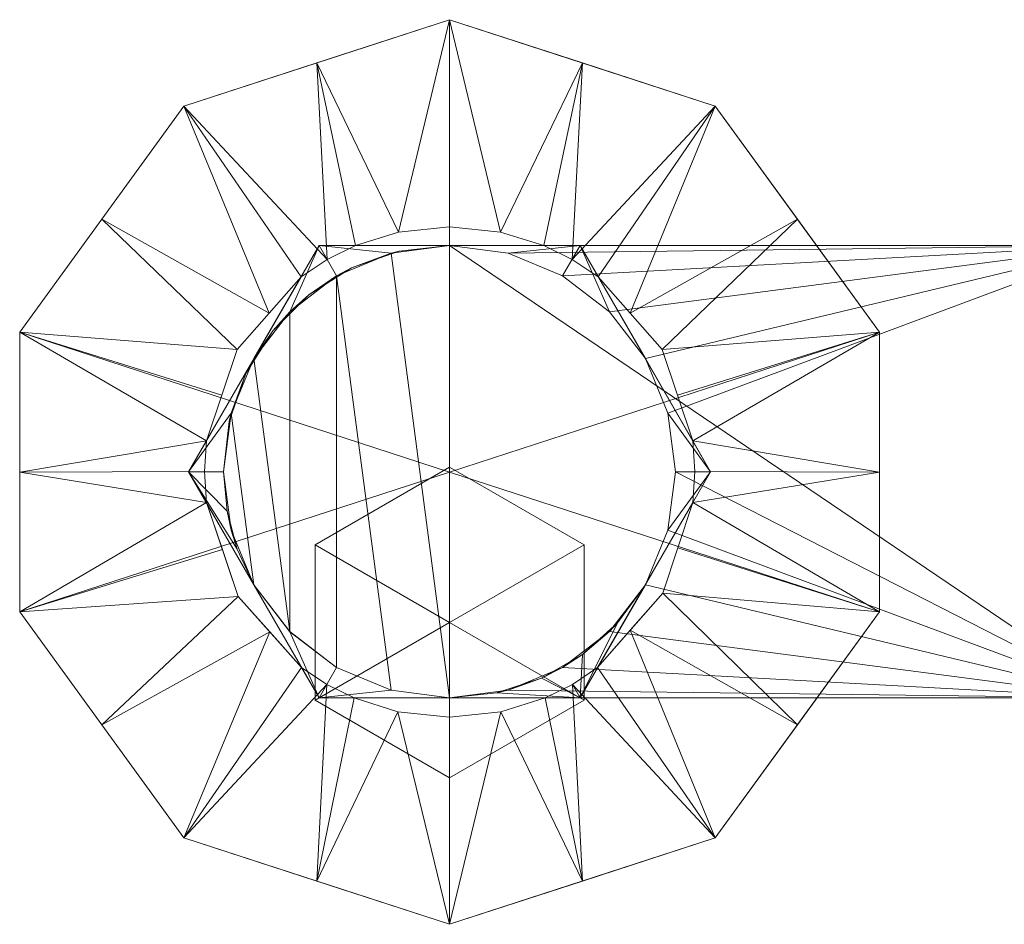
# Model space of a CAD drawing. Header units: millimetres. Extents: x -104 to 104, y -104 to 30.
# Tile 2 of 9: x -104 to -38, y -30 to 30. Entities that reach past the tile are written whole.
import ezdxf

# ---------------------------------------------------------------- set-up
doc = ezdxf.new("R2010")
doc.units = ezdxf.units.MM
doc.layers.add('M-520-M_DRAINAGE_FW', color=2, linetype='Continuous', lineweight=30)

# ---------------------------------------------------------------- blocks, each defined once
blk = doc.blocks.new('AmericanStandard_BathAndShowerMixer_Codie__FFASB212-7T1501BT0_ - Codie Exposed Shower Mixer without Handspray-3450-3D View 1')
at = {"layer": 'M-520-M_DRAINAGE_FW', "lineweight": 9}
mesh = blk.add_polyface(dxfattribs=at)
corners = [(-75.002, 29.98, 6), (-75.002, 29.98), (-92.635, 24.25), (-103.533, 9.251), (-103.533, -9.289), (-92.635, -24.288), (-75.002, -30.017), (-75.002, -30.017, 6), (-92.635, -24.288, 6), (-103.533, -9.289, 6), (-103.533, 9.251, 6), (-92.635, 24.25, 6), (-98.084, -16.788), (-98.084, -16.788, 6), (-83.819, -27.153, 6), (-83.819, -27.153), (-103.533, -0.019), (-103.533, -0.019, 6), (-86.184, 26.347, 6), (-83.819, 27.115), (-98.084, 16.751, 6), (-98.084, 16.751), (-80.593, 28.163, 6)]
mesh.append_faces([[corners[k] for k in face] for face in [(2, 18, 19), (19, 22, 1), (18, 2, 11)]], dxfattribs={"vtx0": -1, "vtx1": -1})
mesh.append_faces([[corners[k] for k in face] for face in [(19, 18, 22)]], dxfattribs={"vtx0": -1, "vtx2": -1})
mesh.append_faces([[corners[k] for k in face] for face in [(7, 14, 15, 6)]], dxfattribs={"vtx1": -1})
mesh.append_faces([[corners[k] for k in face] for face in [(14, 8, 5, 15), (13, 9, 4, 12), (8, 13, 12, 5), (16, 4, 9, 17), (3, 16, 17, 10), (21, 3, 10, 20), (2, 21, 20, 11)]], dxfattribs={"vtx1": -1, "vtx3": -1})
mesh.append_faces([[corners[k] for k in face] for face in [(22, 0, 1)]], dxfattribs={"vtx2": -1})
mesh = blk.add_polyface(dxfattribs=at)
corners = [(-75.002, -30.017), (-92.635, -24.288), (-103.533, -9.289), (-103.533, 9.251), (-92.635, 24.25), (-75.002, 29.98), (-75.002, -0.019)]
mesh.append_faces([[corners[k] for k in face] for face in [(6, 3, 4, 5)]], dxfattribs={"vtx0": -1})
mesh.append_faces([[corners[k] for k in face] for face in [(3, 6, 2)]], dxfattribs={"vtx0": -1, "vtx1": -1})
mesh.append_faces([[corners[k] for k in face] for face in [(6, 0, 1, 2)]], dxfattribs={"vtx3": -1})
mesh = blk.add_polyface(dxfattribs=at)
corners = [(-75.002, 29.98, 6), (-92.635, 24.25, 6), (-103.533, 9.251, 6), (-103.533, -9.289, 6), (-92.635, -24.288, 6), (-75.002, -30.017, 6), (-75.002, -16.288, 15), (-78.433, -15.922, 15), (-81.346, -15, 15), (-83.147, -14.102, 15), (-84.824, -12.988, 15), (-89.024, -8.269, 15), (-91.145, -2.04, 15), (-91.271, 0.005, 15), (-91.139, 2.051, 15), (-89.092, 8.114, 15), (-84.863, 12.921, 15), (-83.126, 14.076, 15), (-81.256, 15, 15), (-78.384, 15.895, 15), (-75.002, 16.25, 15), (-83.819, -27.153, 6), (-83.819, 27.115, 6), (-90.085, -5.155, 15), (-98.084, -16.788, 6), (-86.978, 10.518, 15), (-98.084, 16.751, 6), (-90.116, 5.082, 15), (-103.533, -0.019, 6), (-86.924, -10.629, 15)]
mesh.append_faces([[corners[k] for k in face] for face in [(19, 22, 18), (9, 21, 8), (5, 7, 21), (13, 28, 12), (4, 29, 24), (21, 9, 4), (3, 12, 28), (15, 2, 27), (18, 22, 17), (14, 28, 13), (29, 4, 10), (25, 26, 15), (28, 14, 2)]], dxfattribs={"vtx0": -1, "vtx1": -1})
mesh.append_faces([[corners[k] for k in face] for face in [(21, 7, 8), (3, 11, 23), (11, 3, 24), (1, 25, 16), (25, 1, 26), (2, 14, 27)]], dxfattribs={"vtx0": -1, "vtx2": -1})
mesh.append_faces([[corners[k] for k in face] for face in [(9, 10, 4), (26, 2, 15), (16, 17, 1), (0, 22, 19), (22, 1, 17), (29, 11, 24), (23, 12, 3)]], dxfattribs={"vtx1": -1, "vtx2": -1})
mesh.append_faces([[corners[k] for k in face] for face in [(5, 6, 7), (19, 20, 0)]], dxfattribs={"vtx2": -1})
mesh = blk.add_polyface(dxfattribs=at)
corners = [(-75.002, -30.017), (-57.37, -24.288), (-46.472, -9.289), (-46.472, 9.251), (-57.37, 24.25), (-75.002, 29.98), (-75.002, 29.98, 6), (-57.37, 24.25, 6), (-46.472, 9.251, 6), (-46.472, -9.289, 6), (-57.37, -24.288, 6), (-75.002, -30.017, 6), (-51.921, 16.751), (-51.921, 16.751, 6), (-66.186, 27.115, 6), (-66.186, 27.115), (-46.472, -0.019), (-46.472, -0.019, 6), (-63.821, -26.384, 6), (-66.186, -27.153), (-51.921, -16.788, 6), (-51.921, -16.788), (-69.412, -28.201, 6)]
mesh.append_faces([[corners[k] for k in face] for face in [(1, 18, 19), (19, 22, 0), (18, 1, 10)]], dxfattribs={"vtx0": -1, "vtx1": -1})
mesh.append_faces([[corners[k] for k in face] for face in [(19, 18, 22)]], dxfattribs={"vtx0": -1, "vtx2": -1})
mesh.append_faces([[corners[k] for k in face] for face in [(6, 14, 15, 5)]], dxfattribs={"vtx1": -1})
mesh.append_faces([[corners[k] for k in face] for face in [(14, 7, 4, 15), (13, 8, 3, 12), (7, 13, 12, 4), (16, 3, 8, 17), (2, 16, 17, 9), (21, 2, 9, 20), (1, 21, 20, 10)]], dxfattribs={"vtx1": -1, "vtx3": -1})
mesh.append_faces([[corners[k] for k in face] for face in [(22, 11, 0)]], dxfattribs={"vtx2": -1})
mesh = blk.add_polyface(dxfattribs=at)
corners = [(-75.002, 29.98), (-57.37, 24.25), (-46.472, 9.251), (-46.472, -9.289), (-57.37, -24.288), (-75.002, -30.017), (-75.002, -0.019)]
mesh.append_faces([[corners[k] for k in face] for face in [(6, 3, 4, 5)]], dxfattribs={"vtx0": -1})
mesh.append_faces([[corners[k] for k in face] for face in [(6, 2, 3)]], dxfattribs={"vtx0": -1, "vtx2": -1})
mesh.append_faces([[corners[k] for k in face] for face in [(6, 0, 1, 2)]], dxfattribs={"vtx3": -1})
mesh = blk.add_polyface(dxfattribs=at)
corners = [(-75.002, -30.017, 6), (-57.37, -24.288, 6), (-46.472, -9.289, 6), (-46.472, 9.251, 6), (-57.37, 24.25, 6), (-75.002, 29.98, 6), (-75.002, 16.25, 15), (-71.629, 15.896, 15), (-68.749, 15, 15), (-66.879, 14.076, 15), (-65.142, 12.921, 15), (-60.906, 8.103, 15), (-58.866, 2.051, 15), (-58.734, 0.005, 15), (-58.86, -2.04, 15), (-60.854, -8.05, 15), (-65.181, -12.988, 15), (-66.858, -14.102, 15), (-68.659, -15, 15), (-71.594, -15.927, 15), (-75.002, -16.288, 15), (-66.186, 27.115, 6), (-66.186, -27.153, 6), (-59.886, 5.077, 15), (-51.921, 16.751, 6), (-59.857, -5.045, 15), (-63.017, -10.519, 15), (-51.921, -16.788, 6), (-46.472, -0.019, 6), (-63.024, 10.512, 15)]
mesh.append_faces([[corners[k] for k in face] for face in [(0, 19, 20)]], dxfattribs={"vtx0": -1})
mesh.append_faces([[corners[k] for k in face] for face in [(19, 22, 18), (9, 21, 8), (28, 14, 2), (14, 28, 13), (4, 29, 24), (3, 12, 28), (26, 27, 15), (29, 4, 10), (18, 22, 17), (21, 9, 4), (22, 19, 0), (5, 7, 21)]], dxfattribs={"vtx0": -1, "vtx1": -1})
mesh.append_faces([[corners[k] for k in face] for face in [(21, 7, 8), (3, 11, 23), (3, 23, 12), (2, 25, 15), (11, 3, 24), (2, 14, 25), (15, 27, 2), (1, 26, 16), (1, 16, 17), (26, 1, 27), (17, 22, 1)]], dxfattribs={"vtx0": -1, "vtx2": -1})
mesh.append_faces([[corners[k] for k in face] for face in [(9, 10, 4), (12, 13, 28), (29, 11, 24)]], dxfattribs={"vtx1": -1, "vtx2": -1})
mesh.append_faces([[corners[k] for k in face] for face in [(5, 6, 7)]], dxfattribs={"vtx2": -1})
mesh = blk.add_polyface(dxfattribs=at)
corners = [(-30.691, 15, 35.192), (-24.988, 15.595, 35.192), (-19.531, 17.356, 35.192), (-14.556, 20.206, 35.192), (-9.111, 23.177, 35.192), (-3.101, 24.709, 35.192), (3.101, 24.709, 35.192), (9.111, 23.177, 35.192), (14.556, 20.206, 35.192), (19.531, 17.356, 35.192), (24.988, 15.595, 35.192), (30.691, 15, 35.192), (75.002, 15, 35.192), (71.12, 14.489, 35.192), (67.502, 12.99, 35.192), (64.396, 10.607, 35.192), (62.012, 7.5, 35.192), (60.514, 3.882, 35.192), (60.002, 0, 35.192), (60.514, -3.882, 35.192), (62.012, -7.5, 35.192), (64.396, -10.607, 35.192), (67.502, -12.99, 35.192), (71.12, -14.489, 35.192), (75.002, -15, 35.192), (30.691, -15, 35.192), (24.988, -15.595, 35.192), (19.531, -17.356, 35.192), (14.556, -20.206, 35.192), (9.111, -23.177, 35.192), (3.101, -24.709, 35.192), (-3.101, -24.709, 35.192), (-9.111, -23.177, 35.192), (-14.556, -20.206, 35.192), (-19.531, -17.356, 35.192), (-24.988, -15.595, 35.192), (-30.691, -15, 35.192), (-75.002, -15, 35.192), (-71.12, -14.489, 35.192), (-67.502, -12.99, 35.192), (-64.396, -10.607, 35.192), (-62.012, -7.5, 35.192), (-60.514, -3.882, 35.192), (-60.002, 0, 35.192), (-60.514, 3.882, 35.192), (-62.012, 7.5, 35.192), (-64.396, 10.607, 35.192), (-67.502, 12.99, 35.192), (-71.12, 14.489, 35.192), (-75.002, 15, 35.192)]
mesh.append_faces([[corners[k] for k in face] for face in [(0, 48, 49), (38, 36, 37), (13, 11, 12)]], dxfattribs={"vtx0": -1})
mesh.append_faces([[corners[k] for k in face] for face in [(47, 0, 46), (40, 36, 39), (43, 36, 42)]], dxfattribs={"vtx0": -1, "vtx1": -1})
mesh.append_faces([[corners[k] for k in face] for face in [(8, 33, 3, 4)]], dxfattribs={"vtx0": -1, "vtx1": -1, "vtx3": -1})
mesh.append_faces([[corners[k] for k in face] for face in [(34, 2, 3, 33), (26, 10, 11, 25), (27, 9, 10, 26), (27, 8, 9)]], dxfattribs={"vtx0": -1, "vtx2": -1})
mesh.append_faces([[corners[k] for k in face] for face in [(8, 4, 5, 6)]], dxfattribs={"vtx0": -1, "vtx3": -1})
mesh.append_faces([[corners[k] for k in face] for face in [(47, 48, 0), (45, 46, 0), (44, 45, 0), (41, 42, 36), (40, 41, 36), (38, 39, 36), (32, 33, 8, 31), (30, 31, 8, 29), (13, 14, 11), (16, 17, 11), (15, 16, 11), (14, 15, 11), (17, 18, 11), (28, 29, 8, 27), (19, 20, 25), (21, 22, 25), (22, 23, 25), (20, 21, 25)]], dxfattribs={"vtx1": -1, "vtx2": -1})
mesh.append_faces([[corners[k] for k in face] for face in [(43, 44, 0, 36), (18, 19, 25, 11)]], dxfattribs={"vtx1": -1, "vtx2": -1, "vtx3": -1})
mesh.append_faces([[corners[k] for k in face] for face in [(0, 1, 35, 36), (1, 2, 34, 35)]], dxfattribs={"vtx1": -1, "vtx3": -1})
mesh.append_faces([[corners[k] for k in face] for face in [(6, 7, 8), (23, 24, 25)]], dxfattribs={"vtx2": -1})
mesh = blk.add_polyface(dxfattribs=at)
corners = [(-30.691, 15, 69.816), (-75.002, 15, 69.816), (-78.885, 14.489, 69.816), (-82.502, 12.99, 69.816), (-85.609, 10.607, 69.816), (-87.993, 7.5, 69.816), (-89.491, 3.882, 69.816), (-90.002, 0, 69.816), (-89.491, -3.882, 69.816), (-87.993, -7.5, 69.816), (-85.609, -10.607, 69.816), (-82.502, -12.99, 69.816), (-78.885, -14.489, 69.816), (-75.002, -15, 69.816), (-30.691, -15, 69.816), (-24.988, -15.595, 69.816), (-19.531, -17.356, 69.816), (-14.556, -20.206, 69.816), (-18.887, -16.231, 69.816), (-22.166, -11.351, 69.816), (-24.209, -5.838, 69.816), (-24.903, 0, 69.816), (-24.209, 5.838, 69.816), (-22.166, 11.351, 69.816), (-18.887, 16.231, 69.816), (-14.556, 20.206, 69.816), (-19.531, 17.356, 69.816), (-24.988, 15.595, 69.816), (14.556, -20.206, 69.816), (19.531, -17.356, 69.816), (24.988, -15.595, 69.816), (30.691, -15, 69.816), (75.002, -15, 69.816), (78.885, -14.489, 69.816), (82.502, -12.99, 69.816), (85.609, -10.607, 69.816), (87.993, -7.5, 69.816), (89.491, -3.882, 69.816), (90.002, 0, 69.816), (89.491, 3.882, 69.816), (87.993, 7.5, 69.816), (85.609, 10.607, 69.816), (82.502, 12.99, 69.816), (78.885, 14.489, 69.816), (75.002, 15, 69.816), (30.691, 15, 69.816), (24.988, 15.595, 69.816), (19.531, 17.356, 69.816), (14.556, 20.206, 69.816), (18.887, 16.231, 69.816), (22.166, 11.351, 69.816), (24.209, 5.838, 69.816), (24.903, 0, 69.816), (24.209, -5.838, 69.816), (22.166, -11.351, 69.816), (18.887, -16.231, 69.816)]
mesh.append_faces([[corners[k] for k in face] for face in [(1, 14, 0)]], dxfattribs={"vtx0": -1, "vtx1": -1})
mesh.append_faces([[corners[k] for k in face] for face in [(24, 26, 27, 23), (23, 27, 0, 22), (14, 20, 21), (10, 4, 5), (11, 3, 4, 10), (45, 51, 52), (31, 53, 54, 30), (55, 29, 30, 54)]], dxfattribs={"vtx0": -1, "vtx2": -1})
mesh.append_faces([[corners[k] for k in face] for face in [(25, 26, 24), (17, 18, 16), (28, 29, 55)]], dxfattribs={"vtx1": -1})
mesh.append_faces([[corners[k] for k in face] for face in [(11, 12, 3)]], dxfattribs={"vtx1": -1, "vtx2": -1})
mesh.append_faces([[corners[k] for k in face] for face in [(21, 22, 0, 14), (52, 53, 31, 45)]], dxfattribs={"vtx1": -1, "vtx2": -1, "vtx3": -1})
mesh.append_faces([[corners[k] for k in face] for face in [(15, 16, 18, 19), (19, 20, 14, 15), (1, 2, 13, 14), (2, 3, 12, 13), (5, 6, 9, 10), (39, 40, 36, 37), (42, 43, 33, 34), (41, 42, 34, 35), (40, 41, 35, 36), (43, 44, 32, 33), (31, 32, 44, 45), (50, 51, 45, 46), (49, 50, 46, 47)]], dxfattribs={"vtx1": -1, "vtx3": -1})
mesh.append_faces([[corners[k] for k in face] for face in [(37, 38, 39), (47, 48, 49)]], dxfattribs={"vtx2": -1})
mesh.append_faces([[corners[k] for k in face] for face in [(6, 7, 8, 9)]], dxfattribs={"vtx3": -1})
mesh = blk.add_polyface(dxfattribs=at)
corners = [(-91.145, -2.04, 15), (-89.024, -8.269, 15), (-84.824, -12.988, 15), (-84.863, 12.921, 15), (-89.092, 8.114, 15), (-91.139, 2.051, 15), (-75.002, 16.25, 15), (-78.384, 15.895, 15), (-81.256, 15, 15), (-75.002, 15, 15), (-81.346, -15, 15), (-78.433, -15.922, 15), (-75.002, -16.288, 15), (-75.002, -15, 15)]
mesh.append_faces([[corners[k] for k in face] for face in [(0, 1, 2), (3, 4, 5), (7, 8, 9, 6), (11, 12, 13, 10)]])
mesh = blk.add_polyface(dxfattribs=at)
corners = [(-68.749, 15, 15), (-71.629, 15.896, 15), (-75.002, 16.25, 15), (-75.002, 15, 15), (-58.866, 2.051, 15), (-60.906, 8.103, 15), (-65.142, 12.921, 15), (-65.181, -12.988, 15), (-60.854, -8.05, 15), (-58.86, -2.04, 15), (-75.002, -16.288, 15), (-71.594, -15.927, 15), (-68.659, -15, 15), (-75.002, -15, 15)]
mesh.append_faces([[corners[k] for k in face] for face in [(3, 0, 1, 2), (5, 6, 4), (8, 9, 7), (13, 10, 11, 12)]])
mesh = blk.add_polyface(dxfattribs=at)
corners = [(-57.682, 0, 32.2), (-66.342, 15, 32.2), (-75.002, 15, 32.2), (-71.12, 14.489, 32.2), (-67.502, 12.99, 32.2), (-64.396, 10.607, 32.2), (-62.012, 7.5, 32.2), (-60.514, 3.882, 32.2), (-60.002, 0, 32.2), (-60.513, -3.879, 32.2), (-62.008, -7.494, 32.2), (-83.663, 15, 32.2), (-92.323, 0, 32.2), (-87.989, -7.506, 32.2), (-89.096, -5.135, 32.2), (-89.774, -2.607, 32.2), (-90.002, 0, 32.2), (-89.491, 3.882, 32.2), (-87.993, 7.5, 32.2), (-85.609, 10.607, 32.2), (-82.502, 12.99, 32.2), (-78.885, 14.489, 32.2), (-75.002, 15, 32.2), (92.323, 0, 32.2), (83.663, 15, 32.2), (75.002, 15, 32.2), (78.885, 14.489, 32.2), (82.502, 12.99, 32.2), (85.609, 10.607, 32.2), (87.993, 7.5, 32.2), (89.491, 3.882, 32.2), (90.002, 0, 32.2), (89.492, -3.879, 32.2), (87.996, -7.494, 32.2), (66.342, 15, 32.2), (57.682, 0, 32.2), (62.016, -7.506, 32.2), (60.909, -5.135, 32.2), (60.231, -2.607, 32.2), (60.002, 0, 32.2), (60.514, 3.882, 32.2), (62.012, 7.5, 32.2), (64.396, 10.607, 32.2), (67.502, 12.99, 32.2), (71.12, 14.489, 32.2), (75.002, 15, 32.2), (-66.342, -15, 32.2), (-62.008, -7.494, 32.2), (-63.851, -10.033, 32.2), (-66.182, -12.133, 32.2), (-68.899, -13.702, 32.2), (-71.882, -14.672, 32.2), (-75.002, -15, 32.2), (-87.989, -7.506, 32.2), (-83.663, -15, 32.2), (-75.002, -15, 32.2), (-78.883, -14.489, 32.2), (-82.499, -12.992, 32.2), (-85.605, -10.61, 32.2), (83.663, -15, 32.2), (87.996, -7.494, 32.2), (86.154, -10.033, 32.2), (83.823, -12.133, 32.2), (81.106, -13.702, 32.2), (78.123, -14.672, 32.2), (75.002, -15, 32.2), (62.016, -7.506, 32.2), (66.342, -15, 32.2), (75.002, -15, 32.2), (71.122, -14.489, 32.2), (67.506, -12.992, 32.2), (64.4, -10.61, 32.2)]
mesh.append_faces([[corners[k] for k in face] for face in [(14, 12, 13), (11, 21, 22), (37, 35, 36), (34, 44, 45)]], dxfattribs={"vtx0": -1})
mesh.append_faces([[corners[k] for k in face] for face in [(17, 12, 16), (12, 18, 11), (21, 11, 20), (19, 11, 18), (40, 35, 39), (35, 41, 34), (44, 34, 43), (42, 34, 41), (49, 46, 48), (58, 54, 57), (62, 59, 61), (71, 67, 70)]], dxfattribs={"vtx0": -1, "vtx1": -1})
mesh.append_faces([[corners[k] for k in face] for face in [(1, 3, 4), (0, 7, 8), (6, 0, 1), (12, 17, 18), (24, 26, 27), (23, 30, 31), (29, 23, 24), (35, 40, 41), (46, 49, 50), (59, 62, 63)]], dxfattribs={"vtx0": -1, "vtx2": -1})
mesh.append_faces([[corners[k] for k in face] for face in [(2, 3, 1), (25, 26, 24), (47, 48, 46), (53, 54, 58), (55, 56, 54), (60, 61, 59), (66, 67, 71), (68, 69, 67)]], dxfattribs={"vtx1": -1})
mesh.append_faces([[corners[k] for k in face] for face in [(4, 5, 1), (5, 6, 1), (8, 9, 0), (6, 7, 0), (15, 16, 12), (14, 15, 12), (19, 20, 11), (27, 28, 24), (28, 29, 24), (31, 32, 23), (29, 30, 23), (38, 39, 35), (37, 38, 35), (42, 43, 34), (50, 51, 46), (56, 57, 54), (63, 64, 59), (69, 70, 67)]], dxfattribs={"vtx1": -1, "vtx2": -1})
mesh.append_faces([[corners[k] for k in face] for face in [(9, 10, 0), (32, 33, 23), (51, 52, 46), (64, 65, 59)]], dxfattribs={"vtx2": -1})
mesh = blk.add_polyface(dxfattribs=at)
corners = [(-91.145, -2.04, 15), (-92.323, 0, 15), (-91.139, 2.051, 15), (-91.271, 0.005, 15), (-83.663, -15, 15), (-84.824, -12.988, 15), (-83.147, -14.102, 15), (-81.346, -15, 15), (-84.863, 12.921, 15), (-83.663, 15, 15), (-81.256, 15, 15), (-83.126, 14.076, 15), (-68.749, 15, 15), (-66.342, 15, 15), (-65.142, 12.921, 15), (-66.879, 14.076, 15), (-58.866, 2.051, 15), (-57.682, 0, 15), (-58.86, -2.04, 15), (-58.734, 0.005, 15), (-65.181, -12.988, 15), (-66.342, -15, 15), (-68.659, -15, 15), (-66.858, -14.102, 15), (68.659, -15, 15), (66.342, -15, 15), (65.181, -12.988, 15), (66.858, -14.102, 15), (83.663, -15, 15), (81.346, -15, 15), (83.147, -14.102, 15), (84.824, -12.988, 15), (58.86, -2.04, 15), (57.682, 0, 15), (58.866, 2.051, 15), (58.734, 0.005, 15), (65.142, 12.921, 15), (66.342, 15, 15), (68.749, 15, 15), (66.879, 14.076, 15), (81.256, 15, 15), (83.663, 15, 15), (84.863, 12.921, 15), (83.126, 14.076, 15), (91.139, 2.051, 15), (92.323, 0, 15), (91.145, -2.04, 15), (91.271, 0.005, 15)]
mesh.append_faces([[corners[k] for k in face] for face in [(3, 1, 2), (1, 3, 0), (17, 19, 16), (19, 17, 18), (35, 33, 34), (33, 35, 32), (45, 47, 44), (47, 45, 46)]], dxfattribs={"vtx0": -1})
mesh.append_faces([[corners[k] for k in face] for face in [(10, 11, 9), (8, 9, 11), (20, 21, 23), (22, 23, 21), (31, 28, 30), (29, 30, 28), (38, 39, 37), (36, 37, 39)]], dxfattribs={"vtx1": -1})
mesh.append_faces([[corners[k] for k in face] for face in [(6, 7, 4), (4, 5, 6), (13, 14, 15), (15, 12, 13), (27, 24, 25), (25, 26, 27), (41, 42, 43), (43, 40, 41)]], dxfattribs={"vtx2": -1})
mesh = blk.add_polyface(dxfattribs=at)
corners = [(-92.323, 0, 32.2), (-83.663, 15, 32.2), (-83.663, 15, 15), (-84.863, 12.921, 15), (-91.139, 2.051, 15), (-92.323, 0, 15)]
mesh.append_faces([[corners[k] for k in face] for face in [(3, 1, 2)]], dxfattribs={"vtx0": -1})
mesh.append_faces([[corners[k] for k in face] for face in [(0, 3, 4)]], dxfattribs={"vtx0": -1, "vtx2": -1})
mesh.append_faces([[corners[k] for k in face] for face in [(0, 1, 3)]], dxfattribs={"vtx1": -1, "vtx2": -1})
mesh.append_faces([[corners[k] for k in face] for face in [(4, 5, 0)]], dxfattribs={"vtx2": -1})
mesh = blk.add_polyface(dxfattribs=at)
corners = [(-75.002, -15, 69.816), (-78.885, -14.489, 69.816), (-82.502, -12.99, 69.816), (-85.609, -10.607, 69.816), (-87.993, -7.5, 69.816), (-89.491, -3.882, 69.816), (-90.002, 0, 69.816), (-89.491, 3.882, 69.816), (-87.993, 7.5, 69.816), (-85.609, 10.607, 69.816), (-82.502, 12.99, 69.816), (-78.885, 14.489, 69.816), (-75.002, 15, 69.816), (-75.002, 15, 35.192), (-78.343, 14.623, 35.192), (-81.512, 13.514, 35.192), (-84.355, 11.727, 35.192), (-86.729, 9.353, 35.192), (-88.516, 6.51, 35.192), (-89.626, 3.34, 35.192), (-90.002, 0, 35.192), (-89.491, -3.882, 35.192), (-87.993, -7.5, 35.192), (-85.609, -10.607, 35.192), (-82.502, -12.99, 35.192), (-78.885, -14.489, 35.192), (-75.002, -15, 35.192)]
mesh.append_faces([[corners[k] for k in face] for face in [(1, 25, 26, 0)]], dxfattribs={"vtx0": -1})
mesh.append_faces([[corners[k] for k in face] for face in [(9, 17, 8), (16, 10, 15), (20, 6, 19)]], dxfattribs={"vtx0": -1, "vtx1": -1})
mesh.append_faces([[corners[k] for k in face] for face in [(11, 14, 15), (8, 17, 18), (7, 18, 19), (15, 10, 11), (16, 9, 10), (18, 7, 8), (19, 6, 7), (6, 20, 21, 5), (5, 21, 22, 4), (2, 24, 25, 1), (3, 23, 24, 2), (4, 22, 23, 3)]], dxfattribs={"vtx0": -1, "vtx2": -1})
mesh.append_faces([[corners[k] for k in face] for face in [(11, 12, 14), (16, 17, 9)]], dxfattribs={"vtx1": -1, "vtx2": -1})
mesh.append_faces([[corners[k] for k in face] for face in [(12, 13, 14)]], dxfattribs={"vtx2": -1})
mesh = blk.add_polyface(dxfattribs=at)
corners = [(-90.002, 0, 32.2), (-90.002, 0, 35.192), (-89.626, 3.34, 35.192), (-88.516, 6.51, 35.192), (-86.729, 9.353, 35.192), (-84.355, 11.727, 35.192), (-81.512, 13.514, 35.192), (-78.343, 14.623, 35.192), (-75.002, 15, 35.192), (-71.12, 14.489, 35.192), (-67.502, 12.99, 35.192), (-64.396, 10.607, 35.192), (-62.012, 7.5, 35.192), (-60.514, 3.882, 35.192), (-60.002, 0, 35.192), (-60.002, 0, 32.2), (-60.514, 3.882, 32.2), (-62.012, 7.5, 32.2), (-64.396, 10.607, 32.2), (-67.502, 12.99, 32.2), (-71.12, 14.489, 32.2), (-75.002, 15, 32.2), (-78.885, 14.489, 32.2), (-82.502, 12.99, 32.2), (-85.609, 10.607, 32.2), (-87.993, 7.5, 32.2), (-89.491, 3.882, 32.2)]
mesh.append_faces([[corners[k] for k in face] for face in [(22, 7, 21), (23, 6, 22), (0, 2, 26), (4, 25, 3)]], dxfattribs={"vtx0": -1, "vtx1": -1})
mesh.append_faces([[corners[k] for k in face] for face in [(4, 24, 25), (23, 5, 6), (21, 7, 8)]], dxfattribs={"vtx0": -1, "vtx2": -1})
mesh.append_faces([[corners[k] for k in face] for face in [(15, 16, 13, 14), (1, 2, 0)]], dxfattribs={"vtx1": -1})
mesh.append_faces([[corners[k] for k in face] for face in [(25, 26, 3), (23, 24, 5), (6, 7, 22), (2, 3, 26), (4, 5, 24)]], dxfattribs={"vtx1": -1, "vtx2": -1})
mesh.append_faces([[corners[k] for k in face] for face in [(16, 17, 12, 13), (18, 19, 10, 11), (17, 18, 11, 12), (19, 20, 9, 10), (8, 9, 20, 21)]], dxfattribs={"vtx1": -1, "vtx3": -1})
mesh = blk.add_polyface(dxfattribs=at)
corners = [(-66.342, 15, 32.2), (-66.342, 15, 15), (-68.749, 15, 15), (-75.002, 15, 15), (-81.256, 15, 15), (-83.663, 15, 15), (-83.663, 15, 32.2), (-75.002, 15, 32.2)]
mesh.append_faces([[corners[k] for k in face] for face in [(2, 7, 0, 1)]], dxfattribs={"vtx0": -1})
mesh.append_faces([[corners[k] for k in face] for face in [(7, 2, 3, 4)]], dxfattribs={"vtx0": -1, "vtx3": -1})
mesh.append_faces([[corners[k] for k in face] for face in [(6, 7, 4, 5)]], dxfattribs={"vtx1": -1})
mesh = blk.add_polyface(dxfattribs=at)
corners = [(-75.002, 15, 69.816), (-30.691, 15, 69.816), (-30.691, 15, 35.192), (-75.002, 15, 35.192)]
mesh.append_faces([[corners[k] for k in face] for face in [(0, 1, 2, 3)]])
mesh = blk.add_polyface(dxfattribs=at)
corners = [(-66.342, 15, 32.2), (-57.682, 0, 32.2), (-57.682, 0, 15), (-58.866, 2.051, 15), (-65.142, 12.921, 15), (-66.342, 15, 15)]
mesh.append_faces([[corners[k] for k in face] for face in [(0, 4, 5)]], dxfattribs={"vtx0": -1})
mesh.append_faces([[corners[k] for k in face] for face in [(4, 1, 3)]], dxfattribs={"vtx0": -1, "vtx1": -1})
mesh.append_faces([[corners[k] for k in face] for face in [(2, 3, 1)]], dxfattribs={"vtx1": -1})
mesh.append_faces([[corners[k] for k in face] for face in [(0, 1, 4)]], dxfattribs={"vtx1": -1, "vtx2": -1})
mesh = blk.add_polyface(dxfattribs=at)
corners = [(-83.663, -15, 15), (-83.663, -15, 32.2), (-87.989, -7.506, 32.2), (-92.323, 0, 32.2), (-92.323, 0, 15), (-91.145, -2.04, 15), (-84.824, -12.988, 15)]
mesh.append_faces([[corners[k] for k in face] for face in [(4, 5, 3)]], dxfattribs={"vtx1": -1})
mesh.append_faces([[corners[k] for k in face] for face in [(2, 3, 5), (1, 2, 6), (5, 6, 2)]], dxfattribs={"vtx1": -1, "vtx2": -1})
mesh.append_faces([[corners[k] for k in face] for face in [(6, 0, 1)]], dxfattribs={"vtx2": -1})
mesh = blk.add_polyface(dxfattribs=at)
corners = [(-75.002, -20.3), (-83.923, -15.15), (-83.923, -4.85), (-75.002, 0.3), (-75.002, 0.3, -18.8), (-83.923, -4.85, -18.8), (-83.923, -15.15, -18.8), (-75.002, -20.3, -18.8)]
mesh.append_faces([[corners[k] for k in face] for face in [(1, 6, 7, 0)]], dxfattribs={"vtx0": -1})
mesh.append_faces([[corners[k] for k in face] for face in [(2, 5, 6, 1)]], dxfattribs={"vtx0": -1, "vtx2": -1})
mesh.append_faces([[corners[k] for k in face] for face in [(3, 4, 5, 2)]], dxfattribs={"vtx2": -1})
mesh = blk.add_polyface(dxfattribs=at)
corners = [(-75.002, -10), (-75.002, 0.3), (-83.923, -4.85), (-83.923, -15.15), (-75.002, -20.3)]
mesh.append_faces([[corners[k] for k in face] for face in [(1, 2, 0)]], dxfattribs={"vtx1": -1})
mesh.append_faces([[corners[k] for k in face] for face in [(3, 4, 0, 2)]], dxfattribs={"vtx2": -1})
mesh = blk.add_polyface(dxfattribs=at)
corners = [(-75.002, -20.3, -18.8), (-83.923, -15.15, -18.8), (-83.923, -4.85, -18.8), (-75.002, 0.3, -18.8), (-75.002, -10, -18.8)]
mesh.append_faces([[corners[k] for k in face] for face in [(0, 1, 4)]], dxfattribs={"vtx1": -1})
mesh.append_faces([[corners[k] for k in face] for face in [(2, 3, 4, 1)]], dxfattribs={"vtx2": -1})
mesh = blk.add_polyface(dxfattribs=at)
corners = [(-75.002, 0.3), (-66.082, -4.85), (-66.082, -15.15), (-75.002, -20.3), (-75.002, -20.3, -18.8), (-66.082, -15.15, -18.8), (-66.082, -4.85, -18.8), (-75.002, 0.3, -18.8)]
mesh.append_faces([[corners[k] for k in face] for face in [(1, 6, 7, 0)]], dxfattribs={"vtx0": -1})
mesh.append_faces([[corners[k] for k in face] for face in [(2, 5, 6, 1)]], dxfattribs={"vtx0": -1, "vtx2": -1})
mesh.append_faces([[corners[k] for k in face] for face in [(3, 4, 5, 2)]], dxfattribs={"vtx2": -1})
mesh = blk.add_polyface(dxfattribs=at)
corners = [(-75.002, -10), (-75.002, -20.3), (-66.082, -15.15), (-66.082, -4.85), (-75.002, 0.3)]
mesh.append_faces([[corners[k] for k in face] for face in [(3, 4, 0)]], dxfattribs={"vtx2": -1})
mesh.append_faces([[corners[k] for k in face] for face in [(0, 1, 2, 3)]], dxfattribs={"vtx3": -1})
mesh = blk.add_polyface(dxfattribs=at)
corners = [(-75.002, 0.3, -18.8), (-66.082, -4.85, -18.8), (-66.082, -15.15, -18.8), (-75.002, -20.3, -18.8), (-75.002, -10, -18.8)]
mesh.append_faces([[corners[k] for k in face] for face in [(2, 3, 4)]], dxfattribs={"vtx2": -1})
mesh.append_faces([[corners[k] for k in face] for face in [(4, 0, 1, 2)]], dxfattribs={"vtx3": -1})
mesh = blk.add_polyface(dxfattribs=at)
corners = [(-66.342, -15, 32.2), (-66.342, -15, 15), (-65.181, -12.988, 15), (-58.86, -2.04, 15), (-57.682, 0, 15), (-57.682, 0, 32.2), (-62.008, -7.494, 32.2)]
mesh.append_faces([[corners[k] for k in face] for face in [(1, 2, 0)]], dxfattribs={"vtx1": -1})
mesh.append_faces([[corners[k] for k in face] for face in [(6, 0, 2), (5, 6, 3), (2, 3, 6)]], dxfattribs={"vtx1": -1, "vtx2": -1})
mesh.append_faces([[corners[k] for k in face] for face in [(3, 4, 5)]], dxfattribs={"vtx2": -1})
mesh = blk.add_polyface(dxfattribs=at)
corners = [(-90.002, 0, 35.192), (-90.002, 0, 32.2), (-89.774, -2.607, 32.2), (-89.096, -5.135, 32.2), (-87.989, -7.506, 32.2), (-85.605, -10.61, 32.2), (-82.499, -12.992, 32.2), (-78.883, -14.489, 32.2), (-75.002, -15, 32.2), (-71.882, -14.672, 32.2), (-68.899, -13.702, 32.2), (-66.182, -12.133, 32.2), (-63.851, -10.033, 32.2), (-62.008, -7.494, 32.2), (-60.513, -3.879, 32.2), (-60.002, 0, 32.2), (-60.002, 0, 35.192), (-60.514, -3.882, 35.192), (-62.012, -7.5, 35.192), (-64.396, -10.607, 35.192), (-67.502, -12.99, 35.192), (-71.12, -14.489, 35.192), (-75.002, -15, 35.192), (-78.885, -14.489, 35.192), (-82.502, -12.99, 35.192), (-85.609, -10.607, 35.192), (-87.993, -7.5, 35.192), (-89.491, -3.882, 35.192)]
mesh.append_faces([[corners[k] for k in face] for face in [(2, 0, 1)]], dxfattribs={"vtx0": -1})
mesh.append_faces([[corners[k] for k in face] for face in [(3, 27, 2), (7, 23, 6), (25, 5, 24), (10, 21, 9), (14, 17, 13), (18, 13, 17), (9, 22, 8)]], dxfattribs={"vtx0": -1, "vtx1": -1})
mesh.append_faces([[corners[k] for k in face] for face in [(25, 4, 5), (3, 26, 27), (19, 11, 12), (11, 19, 20)]], dxfattribs={"vtx0": -1, "vtx2": -1})
mesh.append_faces([[corners[k] for k in face] for face in [(15, 16, 14)]], dxfattribs={"vtx1": -1})
mesh.append_faces([[corners[k] for k in face] for face in [(5, 6, 24), (3, 4, 26), (27, 0, 2), (23, 24, 6), (25, 26, 4), (22, 23, 7), (7, 8, 22), (21, 22, 9), (12, 13, 18), (10, 11, 20), (20, 21, 10), (16, 17, 14), (18, 19, 12)]], dxfattribs={"vtx1": -1, "vtx2": -1})
mesh = blk.add_polyface(dxfattribs=at)
corners = [(-83.663, -15, 32.2), (-83.663, -15, 15), (-81.346, -15, 15), (-75.002, -15, 15), (-68.659, -15, 15), (-66.342, -15, 15), (-66.342, -15, 32.2), (-75.002, -15, 32.2)]
mesh.append_faces([[corners[k] for k in face] for face in [(2, 7, 0, 1)]], dxfattribs={"vtx0": -1})
mesh.append_faces([[corners[k] for k in face] for face in [(7, 2, 3, 4)]], dxfattribs={"vtx0": -1, "vtx3": -1})
mesh.append_faces([[corners[k] for k in face] for face in [(6, 7, 4, 5)]], dxfattribs={"vtx1": -1})
mesh = blk.add_polyface(dxfattribs=at)
corners = [(-30.691, -15, 69.816), (-75.002, -15, 69.816), (-75.002, -15, 35.192), (-30.691, -15, 35.192)]
mesh.append_faces([[corners[k] for k in face] for face in [(3, 0, 1, 2)]])

msp = doc.modelspace()

# ---------------------------------------------------------------- block references
at = {"layer": 'M-520-M_DRAINAGE_FW', "lineweight": 9}
msp.add_blockref('AmericanStandard_BathAndShowerMixer_Codie__FFASB212-7T1501BT0_ - Codie Exposed Shower Mixer without Handspray-3450-3D View 1', (0, 0), dxfattribs=at)

doc.saveas('drawing.dxf')
